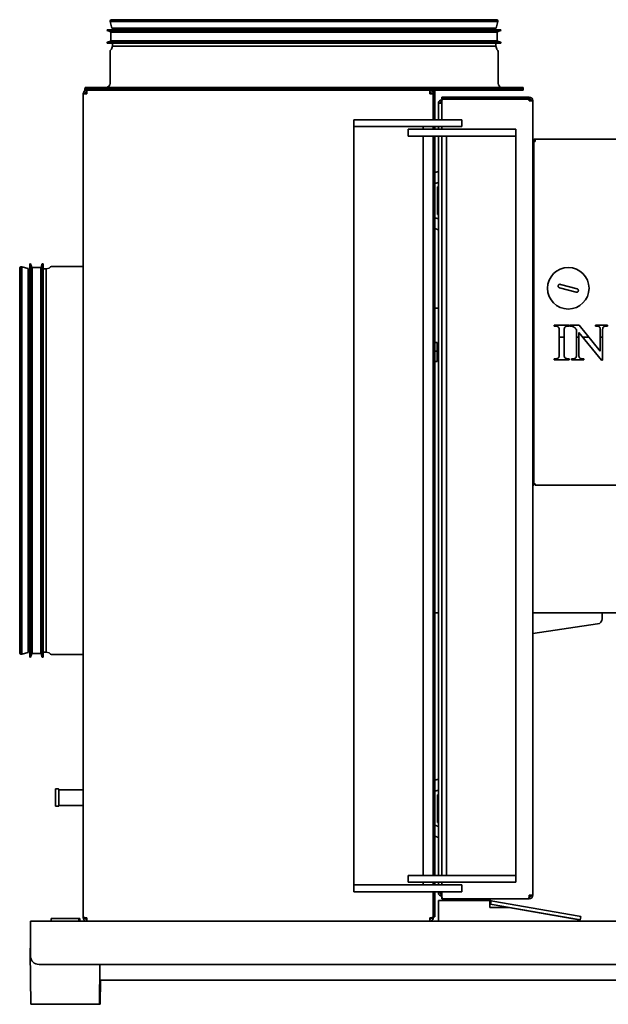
# Model space of a CAD drawing. Header units: millimetres. Extents: x 1093 to 1707, y 705 to 1275.
# Tile 1 of 5: x 1093 to 1433, y 706 to 1275. Entities that reach past the tile are written whole.
import ezdxf

# ---------------------------------------------------------------- set-up
doc = ezdxf.new("R2010")
doc.units = ezdxf.units.MM
doc.header["$LTSCALE"] = 6.666667
doc.layers.add('Krawędzie widoczne(ISO)', color=7, linetype='Continuous', lineweight=35, true_color=0x262659)

msp = doc.modelspace()

# ---------------------------------------------------------------- linework, layer by layer
at = {"layer": 'Krawędzie widoczne(ISO)'}
for p, q in [((1369.12, 1274.43), (1145.69, 1274.43)), ((1368.56, 1274.64), (1146.25, 1274.64)), ((1371.04, 1268.81), (1143.77, 1268.81)), ((1143.77, 1268.31), (1143.77, 1268.81)), ((1369.33, 1273.5), (1145.49, 1273.5)), ((1146.49, 1269.83), (1145.49, 1273.5)), ((1368.32, 1269.83), (1146.49, 1269.83)), ((1368.07, 1268.86), (1146.74, 1268.86)), ((1146.74, 1268.81), (1146.74, 1268.86)), ((1147.27, 1268.86), (1147.12, 1269.83)), ((1367.55, 1268.86), (1367.7, 1269.83)), ((1368.07, 1268.81), (1368.07, 1268.86)), ((1368.32, 1269.83), (1369.33, 1273.5)), ((1371.04, 1268.31), (1371.04, 1268.81)), ((1371.04, 1268.31), (1143.77, 1268.31)), ((1145.93, 1267.63), (1143.77, 1268.31)), ((1368.93, 1267.45), (1145.88, 1267.45)), ((1145.88, 1262.45), (1145.88, 1267.45)), ((1368.88, 1267.63), (1145.93, 1267.63)), ((1145.93, 1267.45), (1145.93, 1267.63)), ((1368.88, 1267.63), (1371.04, 1268.31)), ((1368.88, 1267.45), (1368.88, 1267.63)), ((1368.93, 1262.45), (1368.93, 1267.45)), ((1145.93, 1262.27), (1143.77, 1261.58)), ((1371.04, 1261.58), (1143.77, 1261.58)), ((1143.77, 1261.08), (1143.77, 1261.58)), ((1371.04, 1261.08), (1143.77, 1261.08)), ((1368.93, 1262.45), (1145.88, 1262.45)), ((1145.93, 1262.27), (1145.93, 1262.45)), ((1368.88, 1262.27), (1145.93, 1262.27)), ((1146.74, 1259.28), (1146.24, 1257.68)), ((1146.74, 1259.28), (1146.74, 1261.08)), ((1146.74, 1259.28), (1368.07, 1259.28)), ((1368.07, 1259.28), (1368.07, 1261.08)), ((1368.07, 1259.28), (1368.58, 1257.68)), ((1368.88, 1262.27), (1368.88, 1262.45)), ((1368.88, 1262.27), (1371.04, 1261.58)), ((1371.04, 1261.08), (1371.04, 1261.58)), ((1145.41, 1237.86), (1145.41, 1256.26)), ((1369.41, 1237.86), (1369.41, 1256.26)), ((1130.91, 1234.86), (1383.91, 1234.86)), ((1130.91, 1233.86), (1130.91, 1234.86)), ((1383.81, 1235.46), (1131.01, 1235.46)), ((1131.01, 1234.86), (1131.01, 1235.46)), ((1383.81, 1234.86), (1383.81, 1235.46)), ((1383.91, 1233.86), (1383.91, 1234.86)), ((1129.91, 1231.86), (1130.91, 1231.86)), ((1129.91, 1231.86), (1129.91, 1231.72)), ((1129.91, 756), (1129.91, 1231.72)), ((1130.91, 1233.86), (1131.91, 1233.86)), ((1130.91, 1231.81), (1130.91, 1231.86)), ((1131.91, 1231.86), (1131.91, 1233.86)), ((1131.91, 1233.86), (1329.91, 1233.86)), ((1329.91, 1233.86), (1329.91, 1231.86)), ((1329.91, 1233.86), (1383.91, 1233.86)), ((1331.91, 1231.86), (1330.91, 1231.86)), ((1330.91, 1231.86), (1330.91, 1231.81)), ((1331.91, 1232.86), (1331.64, 1232.86)), ((1331.91, 1233.36), (1331.91, 1233.86)), ((1331.91, 1233.36), (1331.91, 1231.86)), ((1331.91, 1231.72), (1331.91, 1231.86)), ((1331.91, 1231.72), (1331.91, 1216.86)), ((1332.91, 1231.36), (1331.91, 1231.36)), ((1331.91, 1230.51), (1332.91, 1230.51)), ((1332.91, 1233.36), (1332.91, 1233.86)), ((1332.91, 1233.36), (1332.91, 1231.36)), ((1332.91, 1231.36), (1332.91, 1230.51)), ((1332.91, 1230.51), (1332.91, 1230.01)), ((1332.91, 1216.86), (1332.91, 1230.01)), ((1336.91, 1229.86), (1337.71, 1229.86)), ((1336.91, 1229.86), (1336.91, 1228.86)), ((1337.71, 1228.86), (1336.91, 1228.86)), ((1386.61, 1229.86), (1337.71, 1229.86)), ((1337.71, 1228.86), (1386.61, 1228.86)), ((1386.61, 1228.76), (1337.71, 1228.76)), ((1386.61, 1229.86), (1387.41, 1229.86)), ((1387.41, 1228.86), (1386.61, 1228.86)), ((1387.41, 1228.86), (1387.41, 1229.86)), ((1334.91, 1216.86), (1334.91, 1226.36)), ((1336.91, 1226.36), (1334.91, 1226.36)), ((1336.91, 1228.36), (1337.02, 1228.36)), ((1336.91, 1228.36), (1336.91, 1227.96)), ((1336.91, 1216.86), (1336.91, 1227.96)), ((1387.41, 1227.96), (1387.41, 1227.86)), ((1387.41, 1227.86), (1389.41, 1227.86)), ((1389.41, 1227.86), (1389.41, 768.86)), ((1286.16, 1216.86), (1286.16, 1212.86)), ((1286.16, 1216.86), (1301.66, 1216.86)), ((1286.16, 1208.86), (1286.16, 1212.86)), ((1301.66, 1212.86), (1286.16, 1212.86)), ((1301.66, 1216.86), (1332.91, 1216.86)), ((1301.66, 1212.86), (1332.91, 1212.86)), ((1326.16, 1211.36), (1326.16, 1212.86)), ((1331.91, 1212.86), (1331.91, 1211.36)), ((1332.91, 1216.86), (1348.41, 1216.86)), ((1332.91, 1211.36), (1332.91, 1212.86)), ((1348.41, 1212.86), (1332.91, 1212.86)), ((1334.91, 1211.36), (1334.91, 1212.86)), ((1336.91, 1211.36), (1336.91, 1212.86)), ((1348.41, 1216.86), (1348.41, 1212.86)), ((1286.16, 778.86), (1286.16, 1208.86)), ((1317.41, 1211.36), (1332.91, 1211.36)), ((1317.41, 1207.36), (1317.41, 1211.36)), ((1332.91, 1207.36), (1317.41, 1207.36)), ((1326.16, 1207.36), (1326.16, 780.36)), ((1331.91, 1207.36), (1331.91, 780.36)), ((1332.91, 1211.36), (1364.16, 1211.36)), ((1332.91, 780.36), (1332.91, 1207.36)), ((1332.91, 1207.36), (1364.16, 1207.36)), ((1334.91, 780.36), (1334.91, 1207.36)), ((1336.91, 780.36), (1336.91, 1207.36)), ((1339.66, 1203.36), (1339.66, 1207.36)), ((1364.16, 1211.36), (1379.66, 1211.36)), ((1379.66, 1207.36), (1364.16, 1207.36)), ((1379.66, 1207.36), (1379.66, 1211.36)), ((1379.66, 1203.36), (1379.66, 1207.36)), ((1339.66, 784.36), (1339.66, 1203.36)), ((1379.66, 1203.36), (1379.66, 784.36)), ((1390.11, 1204.28), (1389.41, 1204.28)), ((1390.11, 1204.28), (1390.81, 1204.28)), ((1390.11, 1204.28), (1390.11, 1192.28)), ((1390.81, 1204.28), (1390.81, 1205.68)), ((1390.81, 1205.68), (1698.01, 1205.68)), ((1390.11, 1192.28), (1390.11, 1017.68)), ((1334.91, 1186.97), (1332.91, 1186.3)), ((1334.91, 1180.64), (1332.91, 1179.97)), ((1334.41, 1178.11), (1334.91, 1178.11)), ((1334.41, 1178.11), (1334.41, 1162.11)), ((1334.41, 1162.11), (1334.91, 1162.11)), ((1334.91, 1159.58), (1332.91, 1160.26)), ((1334.91, 1153.25), (1332.91, 1153.93)), ((1094.37, 1131.9), (1094.37, 1023.77)), ((1098.04, 1130.9), (1094.37, 1131.9)), ((1099.05, 1133.62), (1099.05, 1023.83)), ((1099.55, 1133.62), (1099.05, 1133.62)), ((1099.55, 1133.62), (1099.55, 1023.83)), ((1100.24, 1131.46), (1099.55, 1133.62)), ((1105.6, 1131.46), (1106.29, 1133.62)), ((1106.29, 1133.62), (1106.29, 1023.83)), ((1106.79, 1133.62), (1106.29, 1133.62)), ((1106.79, 1133.62), (1106.79, 1023.83)), ((1129.91, 1131.98), (1111.61, 1131.98)), ((1093.23, 1131.14), (1093.23, 908.83)), ((1093.44, 1131.7), (1093.44, 1023.76)), ((1098.04, 1130.9), (1098.04, 1023.73)), ((1099.01, 1130.13), (1098.04, 1130.28)), ((1099.01, 1130.65), (1099.01, 909.32)), ((1099.05, 1130.65), (1099.01, 1130.65)), ((1100.24, 1131.46), (1100.24, 1023.75)), ((1100.42, 1131.46), (1100.24, 1131.46)), ((1100.42, 1131.51), (1100.42, 1023.75)), ((1105.42, 1131.51), (1100.42, 1131.51)), ((1105.42, 1131.51), (1105.42, 1023.75)), ((1105.6, 1131.46), (1105.42, 1131.46)), ((1105.6, 1131.46), (1105.6, 1023.75)), ((1108.59, 1130.65), (1106.79, 1130.65)), ((1108.59, 1130.65), (1110.19, 1131.15)), ((1108.59, 909.32), (1108.59, 1130.65)), ((1405.34, 1121.76), (1415, 1119.14)), ((1414.47, 1117.21), (1404.82, 1119.83)), ((1332.91, 1107.98), (1334.91, 1107.98)), ((1401.83, 1097.66), (1401.83, 1098.2)), ((1401.83, 1098.2), (1410.38, 1098.2)), ((1410.38, 1098.2), (1410.38, 1097.66)), ((1410.75, 1097.66), (1410.75, 1098.2)), ((1410.75, 1098.2), (1416.15, 1098.2)), ((1416.15, 1098.2), (1428.4, 1083.18)), ((1425.57, 1098.2), (1432.52, 1098.2)), ((1425.57, 1097.66), (1425.57, 1098.2)), ((1432.52, 1098.2), (1432.52, 1097.66)), ((1402.53, 1097.66), (1401.83, 1097.66)), ((1404.69, 1081.74), (1404.69, 1094.65)), ((1407.52, 1094.65), (1407.52, 1081.74)), ((1410.38, 1097.66), (1409.66, 1097.66)), ((1414.69, 1081.66), (1414.69, 1095.57)), ((1415.98, 1093.98), (1415.98, 1081.66)), ((1429.17, 1077.87), (1415.98, 1093.98)), ((1426.26, 1097.66), (1425.57, 1097.66)), ((1428.4, 1083.18), (1428.4, 1094.73)), ((1429.69, 1094.73), (1429.69, 1077.87)), ((1432.52, 1097.66), (1431.82, 1097.66)), ((1334.31, 1088.13), (1332.91, 1088.13)), ((1334.31, 1088.13), (1334.31, 1083.11)), ((1407.52, 1091.34), (1404.69, 1091.34)), ((1415.98, 1091.34), (1414.69, 1091.34)), ((1421.74, 1091.34), (1418.15, 1091.34)), ((1429.69, 1091.34), (1428.4, 1091.34)), ((1334.31, 1083.11), (1332.91, 1083.11)), ((1334.31, 1086.02), (1334.91, 1086.02)), ((1334.31, 1083.11), (1334.31, 1077.24)), ((1332.91, 1077.24), (1334.31, 1077.24)), ((1334.31, 1078.15), (1334.91, 1078.15)), ((1401.83, 1078.74), (1402.53, 1078.74)), ((1401.83, 1078.2), (1401.83, 1078.74)), ((1410.38, 1078.2), (1401.83, 1078.2)), ((1409.66, 1078.74), (1410.38, 1078.74)), ((1410.38, 1078.74), (1410.38, 1078.2)), ((1411.86, 1078.74), (1412.55, 1078.74)), ((1411.86, 1078.2), (1411.86, 1078.74)), ((1418.81, 1078.2), (1411.86, 1078.2)), ((1418.11, 1078.74), (1418.81, 1078.74)), ((1418.81, 1078.74), (1418.81, 1078.2)), ((1429.69, 1077.87), (1429.17, 1077.87)), ((1099.05, 1023.83), (1099.05, 906.41)), ((1099.55, 1023.83), (1099.55, 906.41)), ((1106.29, 1023.83), (1106.29, 906.41)), ((1106.79, 1023.83), (1106.79, 906.41)), ((1093.44, 1023.76), (1093.44, 908.33)), ((1094.37, 1023.77), (1094.37, 908.13)), ((1098.04, 1023.73), (1098.04, 909.13)), ((1100.24, 1023.75), (1100.24, 908.57)), ((1100.42, 1023.75), (1100.42, 908.52)), ((1105.42, 1023.75), (1105.42, 908.52)), ((1105.6, 1023.75), (1105.6, 908.57)), ((1390.11, 1017.68), (1390.11, 1005.68)), ((1389.41, 1005.68), (1390.11, 1005.68)), ((1390.11, 1006.56), (1390.81, 1006.56)), ((1390.81, 1005.68), (1390.81, 1006.56)), ((1688.5, 1005.68), (1390.81, 1005.68)), ((1332.91, 931.98), (1334.91, 931.98)), ((1389.41, 931.98), (1618.91, 931.98)), ((1429.41, 928.55), (1429.41, 931.98)), ((1389.41, 919.99), (1426.85, 925.58)), ((1093.44, 908.33), (1093.44, 908.27)), ((1098.04, 909.07), (1094.37, 908.06)), ((1094.37, 908.13), (1094.37, 908.06)), ((1099.01, 909.84), (1098.04, 909.69)), ((1098.04, 909.13), (1098.04, 909.07)), ((1099.05, 909.32), (1099.01, 909.32)), ((1099.05, 906.41), (1099.05, 906.35)), ((1099.55, 906.35), (1099.05, 906.35)), ((1100.24, 908.51), (1099.55, 906.35)), ((1099.55, 906.41), (1099.55, 906.35)), ((1100.24, 908.57), (1100.24, 908.51)), ((1100.42, 908.51), (1100.24, 908.51)), ((1100.42, 908.52), (1100.42, 908.46)), ((1105.42, 908.46), (1100.42, 908.46)), ((1105.42, 908.52), (1105.42, 908.46)), ((1105.6, 908.51), (1105.42, 908.51)), ((1105.6, 908.57), (1105.6, 908.51)), ((1105.6, 908.51), (1106.29, 906.35)), ((1106.29, 906.41), (1106.29, 906.35)), ((1106.79, 906.35), (1106.29, 906.35)), ((1108.59, 909.32), (1106.79, 909.32)), ((1106.79, 906.41), (1106.79, 906.35)), ((1108.59, 909.32), (1110.19, 908.81)), ((1129.91, 907.98), (1111.61, 907.98)), ((1334.91, 835.97), (1332.91, 835.3)), ((1113.91, 830.26), (1113.91, 820.26)), ((1115.41, 830.26), (1113.91, 830.26)), ((1115.91, 820.76), (1115.91, 829.76)), ((1115.91, 829.76), (1129.91, 829.76)), ((1334.91, 829.64), (1332.91, 828.97)), ((1334.41, 826.86), (1334.91, 826.86)), ((1334.41, 826.86), (1334.41, 810.86)), ((1115.41, 820.26), (1113.91, 820.26)), ((1115.91, 820.76), (1129.91, 820.76)), ((1334.91, 808.58), (1332.91, 809.26)), ((1334.41, 810.86), (1334.91, 810.86)), ((1334.91, 802.25), (1332.91, 802.93)), ((1317.41, 780.36), (1332.91, 780.36)), ((1317.41, 776.36), (1317.41, 780.36)), ((1364.16, 780.36), (1332.91, 780.36)), ((1339.66, 784.36), (1339.66, 780.36)), ((1364.16, 780.36), (1379.66, 780.36)), ((1379.66, 784.36), (1379.66, 780.36)), ((1379.66, 776.36), (1379.66, 780.36)), ((1286.16, 778.86), (1286.16, 774.86)), ((1286.16, 774.86), (1301.66, 774.86)), ((1286.16, 774.86), (1286.16, 770.86)), ((1332.91, 774.86), (1301.66, 774.86)), ((1332.91, 776.36), (1317.41, 776.36)), ((1326.16, 776.36), (1326.16, 774.86)), ((1331.91, 776.36), (1331.91, 774.86)), ((1332.91, 774.86), (1332.91, 776.36)), ((1364.16, 776.36), (1332.91, 776.36)), ((1332.91, 774.86), (1348.41, 774.86)), ((1334.91, 774.86), (1334.91, 776.36)), ((1336.91, 774.86), (1336.91, 776.36)), ((1348.41, 774.86), (1348.41, 770.86)), ((1379.66, 776.36), (1364.16, 776.36)), ((1301.66, 770.86), (1286.16, 770.86)), ((1332.91, 770.86), (1301.66, 770.86)), ((1331.91, 770.86), (1331.91, 756)), ((1332.91, 757.71), (1332.91, 770.86)), ((1348.41, 770.86), (1332.91, 770.86)), ((1334.91, 770.36), (1334.91, 770.86)), ((1336.91, 770.36), (1334.91, 770.36)), ((1336.91, 767.66), (1336.91, 770.86)), ((1387.41, 768.86), (1387.41, 767.66)), ((1389.41, 768.86), (1387.41, 768.86)), ((1364.66, 765.76), (1335.01, 765.76)), ((1335.01, 761.76), (1335.01, 765.76)), ((1336.91, 767.66), (1336.91, 766.86)), ((1337.71, 766.86), (1336.91, 766.86)), ((1386.61, 766.86), (1337.71, 766.86)), ((1364.66, 765.76), (1364.66, 761.76)), ((1365.35, 765.7), (1365.01, 763.73)), ((1365.99, 763.56), (1365.01, 763.73)), ((1365.35, 765.7), (1366.34, 765.53)), ((1365.99, 763.56), (1415.87, 754.76)), ((1416.22, 756.73), (1366.34, 765.53)), ((1387.41, 766.86), (1386.61, 766.86)), ((1387.41, 766.86), (1387.41, 767.66)), ((1331.91, 757.21), (1332.91, 757.21)), ((1332.91, 757.71), (1332.91, 757.21)), ((1332.91, 757.21), (1332.91, 756.36)), ((1335.01, 761.76), (1335.01, 753.86)), ((1375.6, 761.76), (1364.66, 761.76)), ((1416.18, 754.61), (1375.6, 761.76)), ((1416.22, 756.73), (1417.2, 756.56)), ((1416.86, 754.59), (1417.2, 756.56)), ((1099.41, 753.86), (1099.41, 747.86)), ((1099.41, 753.86), (1131.91, 753.86)), ((1111.41, 755.36), (1127.41, 755.36)), ((1111.41, 755.36), (1111.41, 753.86)), ((1127.41, 755.36), (1127.41, 753.86)), ((1127.41, 755.36), (1127.91, 755.36)), ((1127.91, 755.36), (1127.91, 753.86)), ((1129.91, 756), (1129.91, 755.86)), ((1129.91, 755.86), (1130.91, 755.86)), ((1130.91, 755.86), (1130.91, 755.91)), ((1131.91, 753.86), (1131.91, 755.86)), ((1329.91, 753.86), (1131.91, 753.86)), ((1329.91, 755.86), (1329.91, 753.86)), ((1329.91, 753.86), (1599.41, 753.86)), ((1330.91, 755.91), (1330.91, 755.86)), ((1331.91, 755.86), (1330.91, 755.86)), ((1331.91, 756.36), (1332.91, 756.36)), ((1331.91, 755.86), (1331.91, 756)), ((1416.86, 754.59), (1415.87, 754.76)), ((1099.41, 733.86), (1099.41, 747.86)), ((1099.21, 738.36), (1099.41, 738.36)), ((1099.21, 735.86), (1099.21, 738.36)), ((1099.61, 705.86), (1099.21, 735.86)), ((1594.41, 728.86), (1104.41, 728.86)), ((1139.21, 705.86), (1139.51, 728.86)), ((1139.39, 719.86), (1559.41, 719.86)), ((1139.71, 705.86), (1139.89, 719.86)), ((1139.21, 705.86), (1099.61, 705.86)), ((1139.71, 705.86), (1139.21, 705.86))]:
    msp.add_line(p, q, dxfattribs=at)
msp.add_circle((1409.91, 1119.48), 12, dxfattribs=at)
for centre, radius, start, end in [((1146.54, 1273.75), 1.08, 141.5191, 193.3901), ((1146.25, 1273.79), 0.845, 90, 131.4069), ((1368.56, 1273.79), 0.845, 48.5931, 90), ((1368.27, 1273.75), 1.08, 346.6099, 38.4809), ((1146.61, 1256.26), 1.2, 125.1191, 180), ((1145.43, 1257.93), 0.845, 305.1191, 342.463), ((1369.38, 1257.93), 0.845, 197.537, 234.8809), ((1368.21, 1256.26), 1.2, 0, 54.8809), ((1143.01, 1237.86), 2.4, 270, 0), ((1371.81, 1237.86), 2.4, 180, 270), ((1337.71, 1227.96), 0.8, 90, 180), ((1386.61, 1227.96), 0.8, 0, 90), ((1387.41, 1227.86), 2, 0, 90), ((1387.41, 1227.86), 1, 0, 90), ((1336.91, 1226.36), 2, 90, 180), ((1336.91, 1226.36), 1, 90, 180), ((1390.81, 1204.28), 1.4, 90, 180), ((1390.81, 1204.28), 0.7, 90, 180), ((1094.12, 1130.85), 1.08, 76.6099, 128.4809), ((1111.61, 1130.78), 1.2, 90, 144.8809), ((1094.07, 1131.14), 0.845, 138.5931, 180), ((1109.94, 1131.96), 0.845, 287.537, 324.8809), ((1426.41, 928.55), 3, 278.5, 0), ((1094.07, 908.83), 0.845, 180, 221.4069), ((1094.12, 909.12), 1.08, 231.5191, 283.3901), ((1109.94, 908.01), 0.845, 35.1191, 72.463), ((1111.61, 909.18), 1.2, 215.1191, 270), ((1115.41, 829.76), 0.5, 0, 90), ((1115.41, 820.76), 0.5, 270, 0), ((1336.91, 770.36), 2, 180, 270), ((1336.91, 770.36), 1, 180, 270), ((1387.41, 768.86), 2, 270, 0), ((1387.41, 768.86), 1, 270, 0), ((1337.71, 767.66), 0.8, 180, 270), ((1364.66, 761.76), 4, 80, 90), ((1364.66, 761.76), 2, 80, 90), ((1386.61, 767.66), 0.8, 270, 0), ((1416.01, 753.62), 1, 13.916, 80), ((1104.41, 733.86), 5, 180, 270)]:
    msp.add_arc(centre, radius, start, end, dxfattribs=at)
for points, knots in [([(1130.91, 1233.59), (1130.61, 1233.42), (1130.1, 1232.91), (1129.91, 1232.21), (1129.91, 1231.86)], [0.3333435, 0.3333435, 0.3333435, 0.3333435, 0.6666667, 1, 1, 1, 1]), ([(1130.91, 1231.81), (1130.84, 1231.81), (1130.78, 1231.81), (1130.72, 1231.8), (1130.5, 1231.79), (1130.31, 1231.78), (1130.18, 1231.77), (1130.01, 1231.75), (1129.92, 1231.74), (1129.91, 1231.72), (1129.91, 1231.72), (1129.91, 1231.72), (1129.91, 1231.72)], [0.3333435, 0.3333435, 0.3333435, 0.3333435, 0.4045326, 0.4045326, 0.4045326, 0.6666666, 0.6666666, 0.6666666, 0.9773889, 0.9773889, 0.9773889, 1, 1, 1, 1]), ([(1130.91, 1231.86), (1130.91, 1231.99), (1130.93, 1232.12), (1131.04, 1232.37), (1131.11, 1232.48), (1131.29, 1232.66), (1131.4, 1232.73), (1131.65, 1232.83), (1131.78, 1232.86), (1131.91, 1232.86)], [-0.1582193, -0.1582193, -0.1582193, -0.1582193, -0.1185359, -0.1185359, -0.079111, -0.079111, -0.0396207, -0.0396207, 0, 0, 0, 0]), ([(1131.91, 1231.86), (1131.83, 1231.86), (1131.76, 1231.85), (1131.61, 1231.85), (1131.54, 1231.84), (1131.39, 1231.84), (1131.32, 1231.83), (1131.18, 1231.83), (1131.11, 1231.82), (1131, 1231.82), (1130.95, 1231.82), (1130.91, 1231.81)], [0, 0, 0, 0, 0.0711993, 0.0711993, 0.1424098, 0.1424098, 0.2136114, 0.2136114, 0.2848188, 0.2848188, 0.3333333, 0.3333333, 0.3333333, 0.3333333]), ([(1329.91, 1232.86), (1330.04, 1232.86), (1330.17, 1232.83), (1330.41, 1232.73), (1330.52, 1232.66), (1330.71, 1232.48), (1330.78, 1232.37), (1330.88, 1232.12), (1330.91, 1231.99), (1330.91, 1231.86)], [0, 0, 0, 0, 0.0396205, 0.0396205, 0.0791109, 0.0791109, 0.118536, 0.118536, 0.1582193, 0.1582193, 0.1582193, 0.1582193]), ([(1329.91, 1231.86), (1329.98, 1231.86), (1330.06, 1231.85), (1330.21, 1231.85), (1330.28, 1231.84), (1330.42, 1231.84), (1330.5, 1231.83), (1330.64, 1231.83), (1330.71, 1231.82), (1330.82, 1231.82), (1330.86, 1231.82), (1330.91, 1231.81)], [0, 0, 0, 0, 0.0711993, 0.0711993, 0.1424098, 0.1424098, 0.2136114, 0.2136114, 0.2848188, 0.2848188, 0.3333333, 0.3333333, 0.3333333, 0.3333333]), ([(1331.91, 1231.86), (1331.91, 1232.21), (1331.72, 1232.91), (1331.21, 1233.42), (1330.91, 1233.59)], [-1, -1, -1, -1, -0.6666667, -0.3333435, -0.3333435, -0.3333435, -0.3333435]), ([(1330.91, 1231.81), (1330.97, 1231.81), (1331.04, 1231.81), (1331.1, 1231.8), (1331.32, 1231.79), (1331.5, 1231.78), (1331.64, 1231.77), (1331.81, 1231.75), (1331.91, 1231.74), (1331.91, 1231.72)], [0.3333435, 0.3333435, 0.3333435, 0.3333435, 0.4045326, 0.4045326, 0.4045326, 0.6666666, 0.6666666, 0.6666666, 1, 1, 1, 1]), ([(1404.82, 1119.83), (1404.82, 1119.83), (1404.81, 1119.83), (1404.68, 1119.86), (1404.56, 1119.93), (1404.37, 1120.08), (1404.3, 1120.16), (1404.17, 1120.36), (1404.13, 1120.47), (1404.08, 1120.71), (1404.08, 1120.83), (1404.12, 1121.08), (1404.16, 1121.21), (1404.3, 1121.43), (1404.39, 1121.53), (1404.61, 1121.68), (1404.73, 1121.73), (1404.96, 1121.79), (1405.08, 1121.8), (1405.25, 1121.78), (1405.3, 1121.77), (1405.34, 1121.76)], [0.1576303, 0.1576303, 0.1576303, 0.1576303, 0.1587224, 0.1587224, 0.1987545, 0.1987545, 0.2321211, 0.2321211, 0.2679652, 0.2679652, 0.3055359, 0.3055359, 0.3446509, 0.3446509, 0.3842516, 0.3842516, 0.4232114, 0.4232114, 0.4579076, 0.4579076, 0.4730664, 0.4730664, 0.4730664, 0.4730664]), ([(1415, 1119.14), (1415.1, 1119.11), (1415.19, 1119.07), (1415.28, 1119.02), (1415.39, 1118.95), (1415.48, 1118.86), (1415.55, 1118.75), (1415.63, 1118.64), (1415.68, 1118.52), (1415.71, 1118.39), (1415.74, 1118.26), (1415.74, 1118.13), (1415.72, 1118), (1415.7, 1117.87), (1415.65, 1117.75), (1415.58, 1117.64), (1415.52, 1117.54), (1415.43, 1117.45), (1415.33, 1117.38), (1415.24, 1117.31), (1415.14, 1117.25), (1415.03, 1117.22), (1414.93, 1117.19), (1414.82, 1117.17), (1414.71, 1117.18), (1414.63, 1117.18), (1414.55, 1117.19), (1414.47, 1117.21)], [-0.3154098, -0.3154098, -0.3154098, -0.3154098, -0.2842825, -0.2842825, -0.2842825, -0.2457509, -0.2457509, -0.2457509, -0.2062726, -0.2062726, -0.2062726, -0.166347, -0.166347, -0.166347, -0.128019, -0.128019, -0.128019, -0.0912116, -0.0912116, -0.0912116, -0.0563469, -0.0563469, -0.0563469, -0.024385, -0.024385, -0.024385, 0, 0, 0, 0]), ([(1130.91, 755.91), (1130.84, 755.91), (1130.78, 755.91), (1130.72, 755.92), (1130.5, 755.93), (1130.31, 755.94), (1130.18, 755.96), (1130.01, 755.97), (1129.92, 755.98), (1129.91, 756), (1129.91, 756), (1129.91, 756), (1129.91, 756)], [0.3333435, 0.3333435, 0.3333435, 0.3333435, 0.4045326, 0.4045326, 0.4045326, 0.6666666, 0.6666666, 0.6666666, 0.9773889, 0.9773889, 0.9773889, 1, 1, 1, 1]), ([(1129.91, 755.86), (1129.91, 755.51), (1130.1, 754.81), (1130.61, 754.3), (1130.91, 754.13)], [-1, -1, -1, -1, -0.6666667, -0.3333435, -0.3333435, -0.3333435, -0.3333435]), ([(1131.91, 755.86), (1131.83, 755.86), (1131.76, 755.87), (1131.61, 755.87), (1131.54, 755.88), (1131.39, 755.88), (1131.32, 755.89), (1131.18, 755.89), (1131.11, 755.9), (1131, 755.9), (1130.95, 755.91), (1130.91, 755.91)], [0, 0, 0, 0, 0.0711993, 0.0711993, 0.1424098, 0.1424098, 0.2136114, 0.2136114, 0.2848188, 0.2848188, 0.3333333, 0.3333333, 0.3333333, 0.3333333]), ([(1131.91, 754.86), (1131.78, 754.86), (1131.65, 754.89), (1131.4, 754.99), (1131.29, 755.06), (1131.11, 755.25), (1131.04, 755.36), (1130.93, 755.6), (1130.91, 755.73), (1130.91, 755.86)], [0, 0, 0, 0, 0.0396208, 0.0396208, 0.079111, 0.079111, 0.1185359, 0.1185359, 0.1582193, 0.1582193, 0.1582193, 0.1582193]), ([(1329.91, 755.86), (1329.98, 755.86), (1330.06, 755.87), (1330.21, 755.87), (1330.28, 755.88), (1330.42, 755.88), (1330.5, 755.89), (1330.64, 755.89), (1330.71, 755.9), (1330.84, 755.9), (1330.91, 755.91), (1331.03, 755.91), (1331.09, 755.92), (1331.21, 755.92), (1331.27, 755.93), (1331.37, 755.93), (1331.42, 755.94), (1331.52, 755.94), (1331.56, 755.95), (1331.64, 755.95), (1331.68, 755.96), (1331.74, 755.96), (1331.77, 755.97), (1331.82, 755.98), (1331.84, 755.98), (1331.87, 755.99), (1331.89, 755.99), (1331.9, 756), (1331.91, 756), (1331.91, 756)], [0, 0, 0, 0, 0.071209, 0.071209, 0.142415, 0.142415, 0.21362, 0.21362, 0.284822, 0.284822, 0.356022, 0.356022, 0.427221, 0.427221, 0.498818, 0.498818, 0.570027, 0.570027, 0.641232, 0.641232, 0.712432, 0.712432, 0.784324, 0.784324, 0.855528, 0.855528, 0.927764, 0.927764, 1, 1, 1, 1]), ([(1330.91, 755.86), (1330.91, 755.73), (1330.88, 755.6), (1330.78, 755.36), (1330.71, 755.25), (1330.52, 755.06), (1330.41, 754.99), (1330.17, 754.89), (1330.04, 754.86), (1329.91, 754.86)], [-0.1582193, -0.1582193, -0.1582193, -0.1582193, -0.1185412, -0.1185412, -0.079111, -0.079111, -0.0396415, -0.0396415, 0, 0, 0, 0])]:
    msp.add_open_spline(points, degree=3, knots=knots, dxfattribs=at)
for points, degree in [([(1131.91, 1233.86), (1131.56, 1233.86), (1131.21, 1233.77), (1130.91, 1233.59)], 3), ([(1330.91, 1233.59), (1330.61, 1233.77), (1330.26, 1233.86), (1329.91, 1233.86)], 3), ([(1403.89, 1097.3), (1403.25, 1097.66), (1402.53, 1097.66)], 2), ([(1404.5, 1096.66), (1404.35, 1097.04), (1403.89, 1097.3)], 2), ([(1404.69, 1094.65), (1404.69, 1096.17), (1404.5, 1096.66)], 2), ([(1407.88, 1096.94), (1407.52, 1096.47), (1407.52, 1094.65)], 2), ([(1409.66, 1097.66), (1408.45, 1097.66), (1407.88, 1096.94)], 2), ([(1412.04, 1097.53), (1411.62, 1097.66), (1410.75, 1097.66)], 2), ([(1414.69, 1095.57), (1413.83, 1096.6), (1412.93, 1097.25), (1412.04, 1097.53)], 2), ([(1427.99, 1097.04), (1427.44, 1097.66), (1426.26, 1097.66)], 2), ([(1428.4, 1094.73), (1428.4, 1096.58), (1427.99, 1097.04)], 2), ([(1430.02, 1096.89), (1429.69, 1096.42), (1429.69, 1094.73)], 2), ([(1431.82, 1097.66), (1430.54, 1097.66), (1430.02, 1096.89)], 2), ([(1404.33, 1079.46), (1404.69, 1079.93), (1404.69, 1081.74)], 2), ([(1407.52, 1081.74), (1407.52, 1080.23), (1407.71, 1079.73)], 2), ([(1414.36, 1079.51), (1414.69, 1079.98), (1414.69, 1081.66)], 2), ([(1415.98, 1081.66), (1415.98, 1079.82), (1416.37, 1079.36)], 2), ([(1402.53, 1078.74), (1403.78, 1078.74), (1404.33, 1079.46)], 2), ([(1407.71, 1079.73), (1407.86, 1079.36), (1408.32, 1079.1)], 2), ([(1408.32, 1079.1), (1408.96, 1078.74), (1409.66, 1078.74)], 2), ([(1412.55, 1078.74), (1413.84, 1078.74), (1414.36, 1079.51)], 2), ([(1416.37, 1079.36), (1416.95, 1078.74), (1418.11, 1078.74)], 2), ([(1130.91, 754.13), (1131.21, 753.95), (1131.56, 753.86), (1131.91, 753.86)], 3), ([(1329.91, 753.86), (1330.26, 753.86), (1330.6, 753.96), (1330.91, 754.13)], 3), ([(1330.91, 754.13), (1331.21, 754.3), (1331.47, 754.56), (1331.64, 754.86)], 3), ([(1331.64, 754.86), (1331.81, 755.16), (1331.91, 755.51), (1331.91, 755.86)], 3)]:
    msp.add_open_spline(points, degree=degree, dxfattribs=at)

doc.saveas('drawing.dxf')
